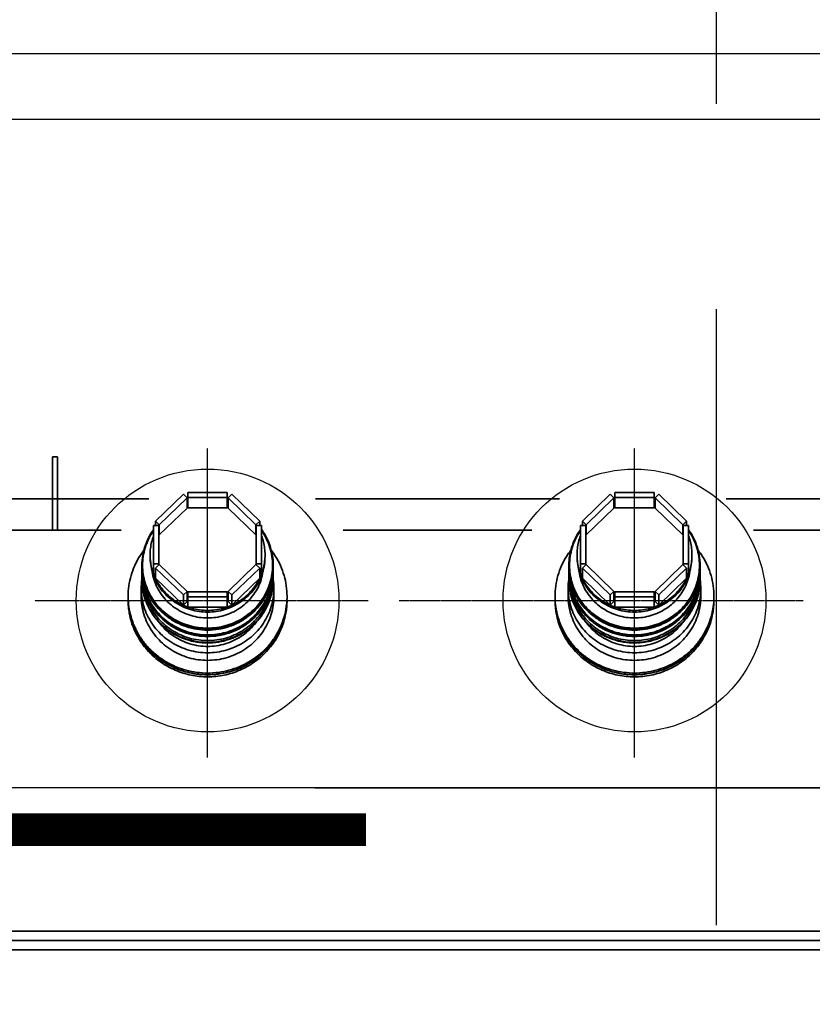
# Model space of a CAD drawing. Header units: inches. Extents: x -341304 to 31571016, y -692717 to 2132253.
# Tile 178 of 256: x 637587 to 640001, y -291177 to -288180. Entities that reach past the tile are written whole.
import ezdxf

# ---------------------------------------------------------------- set-up
doc = ezdxf.new("R2010")
doc.units = ezdxf.units.IN
doc.header["$MEASUREMENT"] = 0
for name, pattern in [('CENTER', [2, 1.25, -0.25, 0.25, -0.25]), ('CENTRE', [1.5, 0.75, -0.25, 0.25, -0.25]), ('DASHDOT', [1, 0.5, -0.25, 0, -0.25])]:
    doc.linetypes.add(name, pattern=pattern)

# ---------------------------------------------------------------- blocks, each defined once
blk = doc.blocks.new('tyyyy')
at = {"color": 230, "ltscale": 100}
for p, q in [((-1266339.7, 589432.2), (-1274902.3, 589432.2)), ((-1266139.7, 589232.2), (-1274702.3, 589232.2))]:
    blk.add_line(p, q, dxfattribs=at)
at = {"color": 230, "linetype": 'Continuous', "lineweight": 35}
for p, q in [((-1271403.5, 587982.4), (-1271403.5, 588205.2)), ((-1271387.5, 588205.2), (-1271403.5, 588205.2)), ((-1271387.5, 587982.4), (-1271387.5, 588205.2)), ((-1271004.8, 588091.3), (-1271089.7, 588009.4)), ((-1270993.5, 588080.4), (-1271004.8, 588091.3)), ((-1270991, 588050.3), (-1270991, 588096.8)), ((-1270871, 588096.8), (-1270991, 588096.8)), ((-1270871, 588050.3), (-1270871, 588096.8)), ((-1270857.2, 588091.3), (-1270868.5, 588080.4)), ((-1270772.3, 588009.4), (-1270857.2, 588091.3)), ((-1269704.8, 588091.3), (-1269789.7, 588009.4)), ((-1269693.5, 588080.4), (-1269704.8, 588091.3)), ((-1269691, 588050.3), (-1269691, 588096.8)), ((-1269571, 588096.8), (-1269691, 588096.8)), ((-1269571, 588050.3), (-1269571, 588096.8)), ((-1269557.2, 588091.3), (-1269568.5, 588080.4)), ((-1269472.3, 588009.4), (-1269557.2, 588091.3)), ((-1271109.7, 588077.2), (-1271881, 588077.2)), ((-1271078.4, 587998.4), (-1270993.5, 588080.4)), ((-1270993.5, 588049.3), (-1270993.5, 588080.4)), ((-1270991, 588081.4), (-1270871, 588081.4)), ((-1270868.5, 588049.3), (-1270868.5, 588080.4)), ((-1270868.5, 588080.4), (-1270783.6, 587998.4)), ((-1269859.7, 588077.2), (-1270602.3, 588077.2)), ((-1269778.4, 587998.4), (-1269693.5, 588080.4)), ((-1269693.5, 588049.3), (-1269693.5, 588080.4)), ((-1269691, 588081.4), (-1269571, 588081.4)), ((-1269568.5, 588049.3), (-1269568.5, 588080.4)), ((-1269568.5, 588080.4), (-1269483.6, 587998.4)), ((-1268609.7, 588077.2), (-1269352.3, 588077.2)), ((-1271078.4, 587967.4), (-1270993.5, 588049.3)), ((-1270991, 588050.3), (-1270871, 588050.3)), ((-1270868.5, 588049.3), (-1270783.6, 587967.4)), ((-1269778.4, 587967.4), (-1269693.5, 588049.3)), ((-1269691, 588050.3), (-1269571, 588050.3)), ((-1269568.5, 588049.3), (-1269483.6, 587967.4)), ((-1271095.4, 587849), (-1271095.4, 587996)), ((-1271079.4, 587996), (-1271095.4, 587996)), ((-1271089.7, 587996), (-1271089.7, 588009.4)), ((-1271089.7, 588009.4), (-1271078.4, 587998.4)), ((-1271079.4, 587876.7), (-1271079.4, 587996)), ((-1271078.4, 587967.4), (-1271078.4, 587998.4)), ((-1270783.6, 587998.4), (-1270772.3, 588009.4)), ((-1270783.6, 587967.4), (-1270783.6, 587998.4)), ((-1270782.6, 587876.7), (-1270782.6, 587996)), ((-1270766.6, 587996), (-1270782.6, 587996)), ((-1270772.3, 587996), (-1270772.3, 588009.4)), ((-1270766.6, 587849), (-1270766.6, 587996)), ((-1269795.4, 587849), (-1269795.4, 587996)), ((-1269779.4, 587996), (-1269795.4, 587996)), ((-1269789.7, 587996), (-1269789.7, 588009.4)), ((-1269789.7, 588009.4), (-1269778.4, 587998.4)), ((-1269779.4, 587876.7), (-1269779.4, 587996)), ((-1269778.4, 587967.4), (-1269778.4, 587998.4)), ((-1269483.6, 587998.4), (-1269472.3, 588009.4)), ((-1269483.6, 587967.4), (-1269483.6, 587998.4)), ((-1269482.6, 587876.7), (-1269482.6, 587996)), ((-1269466.6, 587996), (-1269482.6, 587996)), ((-1269472.3, 587996), (-1269472.3, 588009.4)), ((-1269466.6, 587849), (-1269466.6, 587996)), ((-1271193.7, 587982.4), (-1273386, 587982.4)), ((-1271079.4, 587968.4), (-1271078.4, 587967.4)), ((-1270783.6, 587967.4), (-1270782.6, 587968.4)), ((-1269943.7, 587982.4), (-1270518.3, 587982.4)), ((-1269779.4, 587968.4), (-1269778.4, 587967.4)), ((-1269483.6, 587967.4), (-1269482.6, 587968.4)), ((-1268693.7, 587982.4), (-1269268.3, 587982.4)), ((-1271131, 587874.1), (-1271131, 587871.5)), ((-1271095.4, 587880.1), (-1271079.4, 587880.1)), ((-1271078.4, 587877.7), (-1271089.7, 587866.8)), ((-1270993.5, 587795.7), (-1271078.4, 587877.7)), ((-1270783.6, 587877.7), (-1270868.5, 587795.7)), ((-1270772.3, 587866.8), (-1270783.6, 587877.7)), ((-1270782.6, 587880.1), (-1270766.6, 587880.1)), ((-1270731, 587874.1), (-1270731, 587871.5)), ((-1269831, 587874.1), (-1269831, 587871.5)), ((-1269795.4, 587880.1), (-1269779.4, 587880.1)), ((-1269778.4, 587877.7), (-1269789.7, 587866.8)), ((-1269693.5, 587795.7), (-1269778.4, 587877.7)), ((-1269483.6, 587877.7), (-1269568.5, 587795.7)), ((-1269472.3, 587866.8), (-1269483.6, 587877.7)), ((-1269482.6, 587880.1), (-1269466.6, 587880.1)), ((-1269431, 587874.1), (-1269431, 587871.5)), ((-1271131, 587853.9), (-1271131, 587851.9)), ((-1271095.4, 587849), (-1271089.7, 587849)), ((-1271089.7, 587835.7), (-1271089.7, 587866.8)), ((-1271089.7, 587866.8), (-1271004.8, 587784.8)), ((-1270857.2, 587784.8), (-1270772.3, 587866.8)), ((-1270772.3, 587835.7), (-1270772.3, 587866.8)), ((-1270772.3, 587849), (-1270766.6, 587849)), ((-1270731, 587853.9), (-1270731, 587851.9)), ((-1269831, 587853.9), (-1269831, 587851.9)), ((-1269795.4, 587849), (-1269789.7, 587849)), ((-1269789.7, 587835.7), (-1269789.7, 587866.8)), ((-1269789.7, 587866.8), (-1269704.8, 587784.8)), ((-1269557.2, 587784.8), (-1269472.3, 587866.8)), ((-1269472.3, 587835.7), (-1269472.3, 587866.8)), ((-1269472.3, 587849), (-1269466.6, 587849)), ((-1269431, 587853.9), (-1269431, 587851.9)), ((-1271131, 587833.6), (-1271131, 587832.2)), ((-1271089.7, 587835.7), (-1271004.8, 587753.7)), ((-1270857.2, 587753.7), (-1270772.3, 587835.7)), ((-1270731, 587833.6), (-1270731, 587832.2)), ((-1269831, 587833.6), (-1269831, 587832.2)), ((-1269789.7, 587835.7), (-1269704.8, 587753.7)), ((-1269557.2, 587753.7), (-1269472.3, 587835.7)), ((-1269431, 587833.6), (-1269431, 587832.2)), ((-1271133, 587804.2), (-1271133, 587781)), ((-1271004.8, 587784.8), (-1270993.5, 587795.7)), ((-1271004.8, 587753.7), (-1271004.8, 587784.8)), ((-1270993.5, 587764.7), (-1270993.5, 587795.7)), ((-1270991, 587748.2), (-1270991, 587794.7)), ((-1270871, 587794.7), (-1270991, 587794.7)), ((-1270871, 587748.2), (-1270871, 587794.7)), ((-1270868.5, 587764.7), (-1270868.5, 587795.7)), ((-1270868.5, 587795.7), (-1270857.2, 587784.8)), ((-1270857.2, 587753.7), (-1270857.2, 587784.8)), ((-1270729, 587804.2), (-1270729, 587781)), ((-1269833, 587804.2), (-1269833, 587781)), ((-1269704.8, 587784.8), (-1269693.5, 587795.7)), ((-1269704.8, 587753.7), (-1269704.8, 587784.8)), ((-1269693.5, 587764.7), (-1269693.5, 587795.7)), ((-1269691, 587748.2), (-1269691, 587794.7)), ((-1269571, 587794.7), (-1269691, 587794.7)), ((-1269571, 587748.2), (-1269571, 587794.7)), ((-1269568.5, 587764.7), (-1269568.5, 587795.7)), ((-1269568.5, 587795.7), (-1269557.2, 587784.8)), ((-1269557.2, 587753.7), (-1269557.2, 587784.8)), ((-1269429, 587804.2), (-1269429, 587781)), ((-1271004.8, 587753.7), (-1270993.5, 587764.7)), ((-1270991, 587779.3), (-1270871, 587779.3)), ((-1270868.5, 587764.7), (-1270857.2, 587753.7)), ((-1269704.8, 587753.7), (-1269693.5, 587764.7)), ((-1269691, 587779.3), (-1269571, 587779.3)), ((-1269568.5, 587764.7), (-1269557.2, 587753.7)), ((-1270991, 587748.2), (-1270871, 587748.2)), ((-1269691, 587748.2), (-1269571, 587748.2)), ((-1270575.8, 587197.9), (-1273386, 587200.9)), ((-1270604.6, 587197.9), (-1268953, 587197.9)), ((-1266070.3, 586761.2), (-1272443.7, 586761.2)), ((-1265985.7, 586705.2), (-1272443.7, 586705.2))]:
    blk.add_line(p, q, dxfattribs=at)
at = {"color": 230, "linetype": 'CENTER', "lineweight": 30, "ltscale": 0.8}
for p, q in [((-1270931, 587290.5), (-1270931, 588231.4)), ((-1269631, 587290.5), (-1269631, 588231.4)), ((-1271457.5, 587768), (-1270442, 587768)), ((-1270347.6, 587768), (-1269117, 587768))]:
    blk.add_line(p, q, dxfattribs=at)
at = {"color": 230, "linetype": 'CENTER', "lineweight": 35}
blk.add_line((-1265618.8, 586733.2), (-1272443.7, 586733.2), dxfattribs=at)
at = {"color": 230}
for centre in [(-1270931, 587768), (-1269631, 587768)]:
    blk.add_circle(centre, 400, dxfattribs=at)
at = {"color": 230, "linetype": 'Continuous', "lineweight": 35}
for points, start_tangent, end_tangent in [([(-1270993.5, 588064.9), (-1270991, 588065.8)], (0.938034, 0.346544), (0.943108, 0.332486)), ([(-1270871, 588065.8), (-1270868.5, 588064.9)], (0.943108, -0.332486), (0.938034, -0.346544)), ([(-1269693.5, 588064.9), (-1269691, 588065.8)], (0.938034, 0.346544), (0.943108, 0.332486)), ([(-1269571, 588065.8), (-1269568.5, 588064.9)], (0.943108, -0.332486), (0.938034, -0.346544)), ([(-1271131, 587875.1), (-1271128.3, 587905.9), (-1271120.2, 587936.8), (-1271106.9, 587966.1), (-1271095.9, 587983.5)], (0.005581, 0.999984), (0.578931, 0.815377)), ([(-1271128.8, 587874.9), (-1271126.8, 587902.1), (-1271120.8, 587928.7), (-1271110.9, 587954.3), (-1271097.4, 587978.2), (-1271095.6, 587980.9)], (0, 1), (0.567969, 0.82305)), ([(-1271106, 587907), (-1271104.8, 587926.7), (-1271101.3, 587946.1), (-1271095.4, 587965)], (0, 1), (0.353463, 0.935448)), ([(-1270766.6, 587965), (-1270760.7, 587946.1), (-1270757.2, 587926.7), (-1270756, 587907)], (0.353463, -0.935448), (0, -1)), ([(-1270766.4, 587980.9), (-1270764.6, 587978.2), (-1270751.1, 587954.3), (-1270741.2, 587928.7), (-1270735.2, 587902.1), (-1270733.2, 587874.9)], (0.567969, -0.82305), (0, -1)), ([(-1270766.1, 587983.5), (-1270755.1, 587966), (-1270741.8, 587936.8), (-1270733.7, 587905.9), (-1270731, 587875.1)], (0.578934, -0.815374), (0.005581, -0.999984)), ([(-1269831, 587875.1), (-1269828.3, 587905.9), (-1269820.2, 587936.8), (-1269806.9, 587966.1), (-1269795.9, 587983.5)], (0.005581, 0.999984), (0.578931, 0.815377)), ([(-1269828.8, 587874.9), (-1269826.8, 587902.1), (-1269820.8, 587928.7), (-1269810.9, 587954.3), (-1269797.4, 587978.2), (-1269795.6, 587980.9)], (0, 1), (0.567969, 0.82305)), ([(-1269806, 587907), (-1269804.8, 587926.7), (-1269801.3, 587946.1), (-1269795.4, 587965)], (0, 1), (0.353463, 0.935448)), ([(-1269466.6, 587965), (-1269460.7, 587946.1), (-1269457.2, 587926.7), (-1269456, 587907)], (0.353463, -0.935448), (0, -1)), ([(-1269466.4, 587980.9), (-1269464.6, 587978.2), (-1269451.1, 587954.3), (-1269441.2, 587928.7), (-1269435.2, 587902.1), (-1269433.2, 587874.9)], (0.567969, -0.82305), (0, -1)), ([(-1269466.1, 587983.5), (-1269455.1, 587966), (-1269441.8, 587936.8), (-1269433.7, 587905.9), (-1269431, 587875.1)], (0.578934, -0.815374), (0.005581, -0.999984)), ([(-1271173, 587781), (-1271170.7, 587812.8), (-1271164, 587844), (-1271153, 587874.1), (-1271137.8, 587902.4), (-1271124.8, 587921)], (0, 1), (0.612418, 0.790534)), ([(-1271106, 587907), (-1271105.9, 587901.8)], (0, -1), (0.031667, -0.999498)), ([(-1270756.1, 587901.8), (-1270756, 587907)], (0.031667, 0.999498), (0, 1)), ([(-1270737.2, 587921), (-1270724.2, 587902.4), (-1270709, 587874.1), (-1270698, 587844), (-1270691.3, 587812.8), (-1270689, 587781)], (0.612416, -0.790535), (0, -1)), ([(-1269873, 587781), (-1269870.7, 587812.8), (-1269864, 587844), (-1269853, 587874.1), (-1269837.8, 587902.4), (-1269824.8, 587921)], (0, 1), (0.612418, 0.790534)), ([(-1269806, 587907), (-1269805.9, 587901.8)], (0, -1), (0.031667, -0.999498)), ([(-1269456.1, 587901.8), (-1269456, 587907)], (0.031667, 0.999498), (0, 1)), ([(-1269437.2, 587921), (-1269424.2, 587902.4), (-1269409, 587874.1), (-1269398, 587844), (-1269391.3, 587812.8), (-1269389, 587781)], (0.612416, -0.790535), (0, -1)), ([(-1271131, 587874.1), (-1271131, 587875.1)], (0, 1), (0.005581, 0.999984)), ([(-1271131, 587874.1), (-1271131, 587871.5)], (0, -1), (0.013566, -0.999908)), ([(-1271128.8, 587874.9), (-1271126.8, 587847.7), (-1271120.8, 587821.1), (-1271110.9, 587795.6), (-1271097.4, 587771.6), (-1271080.5, 587749.8), (-1271060.5, 587730.6), (-1271037.9, 587714.2), (-1271013.2, 587701.2), (-1270986.7, 587691.6), (-1270959.1, 587685.8), (-1270931, 587683.9), (-1270902.9, 587685.8), (-1270875.3, 587691.6), (-1270848.8, 587701.2), (-1270824.1, 587714.2), (-1270801.5, 587730.6), (-1270781.5, 587749.8), (-1270764.6, 587771.6), (-1270751.1, 587795.6), (-1270741.2, 587821.1), (-1270735.2, 587847.7), (-1270733.2, 587874.9)], (0, -1), (0, 1)), ([(-1271106, 587901.8), (-1271104, 587876.6), (-1271098.2, 587852)], (0, -1), (0.304225, -0.9526)), ([(-1271105.9, 587901.8), (-1271104.8, 587887.3), (-1271101.3, 587867.9), (-1271095.4, 587849)], (0.031667, -0.999498), (0.353463, -0.935448)), ([(-1270766.6, 587849), (-1270760.7, 587867.9), (-1270757.2, 587887.3), (-1270756.1, 587901.8)], (0.353463, 0.935448), (0.031667, 0.999498)), ([(-1270763.8, 587852), (-1270758, 587876.6), (-1270756, 587901.8)], (0.304225, 0.9526), (0, 1)), ([(-1270731, 587875.1), (-1270731, 587874.1)], (0.005581, -0.999984), (0, -1)), ([(-1270731, 587871.5), (-1270731, 587874.1)], (0.013566, 0.999908), (0, 1)), ([(-1269831, 587874.1), (-1269831, 587875.1)], (0, 1), (0.005581, 0.999984)), ([(-1269831, 587874.1), (-1269831, 587871.5)], (0, -1), (0.013566, -0.999908)), ([(-1269828.8, 587874.9), (-1269826.8, 587847.7), (-1269820.8, 587821.1), (-1269810.9, 587795.6), (-1269797.4, 587771.6), (-1269780.5, 587749.8), (-1269760.5, 587730.6), (-1269737.9, 587714.2), (-1269713.2, 587701.2), (-1269686.7, 587691.6), (-1269659.1, 587685.8), (-1269631, 587683.9), (-1269602.9, 587685.8), (-1269575.3, 587691.6), (-1269548.8, 587701.2), (-1269524.1, 587714.2), (-1269501.5, 587730.6), (-1269481.5, 587749.8), (-1269464.6, 587771.6), (-1269451.1, 587795.6), (-1269441.2, 587821.1), (-1269435.2, 587847.7), (-1269433.2, 587874.9)], (0, -1), (0, 1)), ([(-1269806, 587901.8), (-1269804, 587876.6), (-1269798.2, 587852)], (0, -1), (0.304225, -0.9526)), ([(-1269805.9, 587901.8), (-1269804.8, 587887.3), (-1269801.3, 587867.9), (-1269795.4, 587849)], (0.031667, -0.999498), (0.353463, -0.935448)), ([(-1269466.6, 587849), (-1269460.7, 587867.9), (-1269457.2, 587887.3), (-1269456.1, 587901.8)], (0.353463, 0.935448), (0.031667, 0.999498)), ([(-1269463.8, 587852), (-1269458, 587876.6), (-1269456, 587901.8)], (0.304225, 0.9526), (0, 1)), ([(-1269431, 587875.1), (-1269431, 587874.1)], (0.005581, -0.999984), (0, -1)), ([(-1269431, 587871.5), (-1269431, 587874.1)], (0.013566, 0.999908), (0, 1)), ([(-1270731, 587871.5), (-1270733.7, 587839.7), (-1270741.8, 587808.8), (-1270755.1, 587779.5), (-1270773.1, 587752.8), (-1270795.5, 587729.2), (-1270821.6, 587709.6), (-1270850.7, 587694.4), (-1270881.9, 587684), (-1270914.5, 587678.7), (-1270947.6, 587678.7), (-1270980.2, 587684), (-1271011.4, 587694.4), (-1271040.5, 587709.6), (-1271066.5, 587729.3), (-1271088.9, 587752.8), (-1271106.9, 587779.5), (-1271120.2, 587808.8), (-1271128.3, 587839.7), (-1271131, 587871.5)], (0, -1), (0, 1)), ([(-1271131, 587871.5), (-1271129, 587844), (-1271122.9, 587817.1), (-1271112.9, 587791.3), (-1271099.3, 587767.1), (-1271082.2, 587745), (-1271062, 587725.5), (-1271039.1, 587709), (-1271014.1, 587695.8), (-1270987.3, 587686.2), (-1270959.5, 587680.3), (-1270931, 587678.4), (-1270902.5, 587680.3), (-1270874.7, 587686.2), (-1270847.9, 587695.8), (-1270822.9, 587709), (-1270800, 587725.5), (-1270779.9, 587745), (-1270762.8, 587767.1), (-1270749.1, 587791.3), (-1270739.1, 587817.1), (-1270733, 587844), (-1270731, 587871.5)], (0, -1), (0, 1)), ([(-1271131, 587871.5), (-1271130, 587855.2)], (0.013566, -0.999908), (0.100873, -0.994899)), ([(-1271131, 587854.8), (-1271130.8, 587862.7)], (0.004868, 0.999988), (0.047504, 0.998871)), ([(-1271131, 587853.9), (-1271131, 587854.8)], (0, 1), (0.004868, 0.999988)), ([(-1271131, 587853.9), (-1271131, 587851.9)], (0, -1), (0.010668, -0.999943)), ([(-1270731, 587851.9), (-1270733.7, 587820), (-1270741.8, 587789.1), (-1270755.1, 587759.8), (-1270773.1, 587733.1), (-1270795.5, 587709.6), (-1270821.6, 587689.9), (-1270850.7, 587674.7), (-1270881.9, 587664.3), (-1270914.5, 587659.1), (-1270947.6, 587659.1), (-1270980.2, 587664.3), (-1271011.4, 587674.7), (-1271040.5, 587690), (-1271066.5, 587709.6), (-1271088.9, 587733.1), (-1271106.9, 587759.9), (-1271120.2, 587789.1), (-1271128.3, 587820.1), (-1271131, 587851.9)], (0, -1), (0, 1)), ([(-1271131, 587851.9), (-1271130.4, 587839)], (0.010668, -0.999943), (0.079394, -0.996843)), ([(-1271131, 587851.9), (-1271129, 587824.4), (-1271122.9, 587797.4), (-1271112.9, 587771.6), (-1271099.3, 587747.4), (-1271082.2, 587725.4), (-1271062, 587705.9), (-1271039.1, 587689.3), (-1271014.1, 587676.1), (-1270987.3, 587666.5), (-1270959.5, 587660.6), (-1270931, 587658.7), (-1270902.5, 587660.6), (-1270874.7, 587666.5), (-1270847.9, 587676.1), (-1270822.9, 587689.3), (-1270800, 587705.9), (-1270779.9, 587725.4), (-1270762.8, 587747.4), (-1270749.1, 587771.6), (-1270739.1, 587797.4), (-1270733, 587824.4), (-1270731, 587851.9)], (0, -1), (0, 1)), ([(-1271131, 587833.6), (-1271130.8, 587842.8)], (0, 1), (0.049097, 0.998794)), ([(-1271130, 587855.2), (-1271129, 587846.6), (-1271128.9, 587845.9)], (0.100873, -0.994899), (0.151091, -0.98852)), ([(-1271128.9, 587845.9), (-1271122.9, 587819.6), (-1271112.9, 587793.8), (-1271099.3, 587769.6), (-1271082.2, 587747.6), (-1271062, 587728.1), (-1271039.1, 587711.6), (-1271014.1, 587698.3), (-1270987.3, 587688.7), (-1270959.5, 587682.9), (-1270931, 587680.9), (-1270902.5, 587682.9), (-1270874.7, 587688.7), (-1270847.9, 587698.3), (-1270822.9, 587711.6), (-1270800, 587728.1), (-1270779.9, 587747.6), (-1270762.8, 587769.6), (-1270749.1, 587793.8), (-1270739.1, 587819.6), (-1270733.1, 587845.9)], (0.151091, -0.98852), (0.151097, 0.988519)), ([(-1271100.1, 587858.9), (-1271099.6, 587855), (-1271093.9, 587831), (-1271084.6, 587808.1), (-1271071.9, 587786.8), (-1271056, 587767.6), (-1271037.3, 587750.8), (-1271016.2, 587737), (-1270993.3, 587726.3), (-1270968.9, 587719), (-1270943.7, 587715.4), (-1270918.3, 587715.4), (-1270893.1, 587719), (-1270868.7, 587726.3), (-1270845.8, 587737), (-1270824.7, 587750.8), (-1270806, 587767.6), (-1270790.2, 587786.8), (-1270777.4, 587808.1), (-1270768.1, 587831), (-1270762.4, 587855), (-1270761.9, 587858.9)], (0.129491, -0.991581), (0.129491, 0.991581)), ([(-1271098.2, 587852), (-1271097, 587848.4)], (0.304225, -0.9526), (0.326104, -0.945334)), ([(-1271097, 587848.4), (-1271091.7, 587834.9)], (0.326104, -0.945334), (0.407764, -0.913088)), ([(-1271095.4, 587849), (-1271092.7, 587842.3), (-1271089.7, 587835.7)], (0.353463, -0.935448), (0.433928, -0.900948)), ([(-1270772.3, 587835.7), (-1270769.3, 587842.3), (-1270766.6, 587849)], (0.433928, 0.900948), (0.353463, 0.935448)), ([(-1270770.3, 587834.9), (-1270765, 587848.4)], (0.407764, 0.913088), (0.326104, 0.945334)), ([(-1270765, 587848.4), (-1270763.8, 587852)], (0.326104, 0.945334), (0.304225, 0.9526)), ([(-1270733.1, 587845.9), (-1270733, 587846.6), (-1270732, 587855.2)], (0.151097, 0.988519), (0.100827, 0.994904)), ([(-1270732, 587855.2), (-1270731, 587871.5)], (0.100827, 0.994904), (0.013566, 0.999908)), ([(-1270731.6, 587839), (-1270731, 587851.9)], (0.079358, 0.996846), (0.010668, 0.999943)), ([(-1270731.2, 587862.7), (-1270731, 587854.8)], (0.047507, -0.998871), (0.004868, -0.999988)), ([(-1270731.2, 587842.8), (-1270731, 587833.6)], (0.049101, -0.998794), (0, -1)), ([(-1270731, 587854.8), (-1270731, 587853.9)], (0.004868, -0.999988), (0, -1)), ([(-1270731, 587851.9), (-1270731, 587853.9)], (0.010668, 0.999943), (0, 1)), ([(-1269431, 587871.5), (-1269433.7, 587839.7), (-1269441.8, 587808.8), (-1269455.1, 587779.5), (-1269473.1, 587752.8), (-1269495.5, 587729.2), (-1269521.6, 587709.6), (-1269550.7, 587694.4), (-1269581.9, 587684), (-1269614.5, 587678.7), (-1269647.6, 587678.7), (-1269680.2, 587684), (-1269711.4, 587694.4), (-1269740.5, 587709.6), (-1269766.5, 587729.3), (-1269788.9, 587752.8), (-1269806.9, 587779.5), (-1269820.2, 587808.8), (-1269828.3, 587839.7), (-1269831, 587871.5)], (0, -1), (0, 1)), ([(-1269831, 587871.5), (-1269829, 587844), (-1269822.9, 587817.1), (-1269812.9, 587791.3), (-1269799.3, 587767.1), (-1269782.2, 587745), (-1269762, 587725.5), (-1269739.1, 587709), (-1269714.1, 587695.8), (-1269687.3, 587686.2), (-1269659.5, 587680.3), (-1269631, 587678.4), (-1269602.5, 587680.3), (-1269574.7, 587686.2), (-1269547.9, 587695.8), (-1269522.9, 587709), (-1269500, 587725.5), (-1269479.9, 587745), (-1269462.8, 587767.1), (-1269449.1, 587791.3), (-1269439.1, 587817.1), (-1269433, 587844), (-1269431, 587871.5)], (0, -1), (0, 1)), ([(-1269831, 587871.5), (-1269830, 587855.2)], (0.013566, -0.999908), (0.100873, -0.994899)), ([(-1269831, 587854.8), (-1269830.8, 587862.7)], (0.004868, 0.999988), (0.047504, 0.998871)), ([(-1269831, 587853.9), (-1269831, 587854.8)], (0, 1), (0.004868, 0.999988)), ([(-1269831, 587853.9), (-1269831, 587851.9)], (0, -1), (0.010668, -0.999943)), ([(-1269431, 587851.9), (-1269433.7, 587820), (-1269441.8, 587789.1), (-1269455.1, 587759.8), (-1269473.1, 587733.1), (-1269495.5, 587709.6), (-1269521.6, 587689.9), (-1269550.7, 587674.7), (-1269581.9, 587664.3), (-1269614.5, 587659.1), (-1269647.6, 587659.1), (-1269680.2, 587664.3), (-1269711.4, 587674.7), (-1269740.5, 587690), (-1269766.5, 587709.6), (-1269788.9, 587733.1), (-1269806.9, 587759.9), (-1269820.2, 587789.1), (-1269828.3, 587820.1), (-1269831, 587851.9)], (0, -1), (0, 1)), ([(-1269831, 587851.9), (-1269830.4, 587839)], (0.010668, -0.999943), (0.079394, -0.996843)), ([(-1269831, 587851.9), (-1269829, 587824.4), (-1269822.9, 587797.4), (-1269812.9, 587771.6), (-1269799.3, 587747.4), (-1269782.2, 587725.4), (-1269762, 587705.9), (-1269739.1, 587689.3), (-1269714.1, 587676.1), (-1269687.3, 587666.5), (-1269659.5, 587660.6), (-1269631, 587658.7), (-1269602.5, 587660.6), (-1269574.7, 587666.5), (-1269547.9, 587676.1), (-1269522.9, 587689.3), (-1269500, 587705.9), (-1269479.9, 587725.4), (-1269462.8, 587747.4), (-1269449.1, 587771.6), (-1269439.1, 587797.4), (-1269433, 587824.4), (-1269431, 587851.9)], (0, -1), (0, 1)), ([(-1269831, 587833.6), (-1269830.8, 587842.8)], (0, 1), (0.049097, 0.998794)), ([(-1269830, 587855.2), (-1269829, 587846.6), (-1269828.9, 587845.9)], (0.100873, -0.994899), (0.151091, -0.98852)), ([(-1269828.9, 587845.9), (-1269822.9, 587819.6), (-1269812.9, 587793.8), (-1269799.3, 587769.6), (-1269782.2, 587747.6), (-1269762, 587728.1), (-1269739.1, 587711.6), (-1269714.1, 587698.3), (-1269687.3, 587688.7), (-1269659.5, 587682.9), (-1269631, 587680.9), (-1269602.5, 587682.9), (-1269574.7, 587688.7), (-1269547.9, 587698.3), (-1269522.9, 587711.6), (-1269500, 587728.1), (-1269479.9, 587747.6), (-1269462.8, 587769.6), (-1269449.1, 587793.8), (-1269439.1, 587819.6), (-1269433.1, 587845.9)], (0.151091, -0.98852), (0.151097, 0.988519)), ([(-1269800.1, 587858.9), (-1269799.6, 587855), (-1269793.9, 587831), (-1269784.6, 587808.1), (-1269771.9, 587786.8), (-1269756, 587767.6), (-1269737.3, 587750.8), (-1269716.2, 587737), (-1269693.3, 587726.3), (-1269668.9, 587719), (-1269643.7, 587715.4), (-1269618.3, 587715.4), (-1269593.1, 587719), (-1269568.7, 587726.3), (-1269545.8, 587737), (-1269524.7, 587750.8), (-1269506, 587767.6), (-1269490.2, 587786.8), (-1269477.4, 587808.1), (-1269468.1, 587831), (-1269462.4, 587855), (-1269461.9, 587858.9)], (0.129491, -0.991581), (0.129491, 0.991581)), ([(-1269798.2, 587852), (-1269797, 587848.4)], (0.304225, -0.9526), (0.326104, -0.945334)), ([(-1269797, 587848.4), (-1269791.7, 587834.9)], (0.326104, -0.945334), (0.407764, -0.913088)), ([(-1269795.4, 587849), (-1269792.7, 587842.3), (-1269789.7, 587835.7)], (0.353463, -0.935448), (0.433928, -0.900948)), ([(-1269472.3, 587835.7), (-1269469.3, 587842.3), (-1269466.6, 587849)], (0.433928, 0.900948), (0.353463, 0.935448)), ([(-1269470.3, 587834.9), (-1269465, 587848.4)], (0.407764, 0.913088), (0.326104, 0.945334)), ([(-1269465, 587848.4), (-1269463.8, 587852)], (0.326104, 0.945334), (0.304225, 0.9526)), ([(-1269433.1, 587845.9), (-1269433, 587846.6), (-1269432, 587855.2)], (0.151097, 0.988519), (0.100827, 0.994904)), ([(-1269432, 587855.2), (-1269431, 587871.5)], (0.100827, 0.994904), (0.013566, 0.999908)), ([(-1269431.6, 587839), (-1269431, 587851.9)], (0.079358, 0.996846), (0.010668, 0.999943)), ([(-1269431.2, 587862.7), (-1269431, 587854.8)], (0.047507, -0.998871), (0.004868, -0.999988)), ([(-1269431.2, 587842.8), (-1269431, 587833.6)], (0.049101, -0.998794), (0, -1)), ([(-1269431, 587854.8), (-1269431, 587853.9)], (0.004868, -0.999988), (0, -1)), ([(-1269431, 587851.9), (-1269431, 587853.9)], (0.010668, 0.999943), (0, 1)), ([(-1271133, 587804.2), (-1271131, 587831.8)], (0, 1), (0.145867, 0.989304)), ([(-1271131, 587833.6), (-1271131, 587832.2)], (0, -1), (0.007416, -0.999972)), ([(-1270731, 587832.2), (-1270733.7, 587800.4), (-1270741.8, 587769.4), (-1270755.1, 587740.2), (-1270773.1, 587713.4), (-1270795.5, 587689.9), (-1270821.6, 587670.3), (-1270850.7, 587655), (-1270881.9, 587644.7), (-1270914.5, 587639.4), (-1270947.6, 587639.4), (-1270980.2, 587644.7), (-1271011.4, 587655.1), (-1271040.5, 587670.3), (-1271066.5, 587689.9), (-1271088.9, 587713.4), (-1271106.9, 587740.2), (-1271120.2, 587769.4), (-1271128.3, 587800.4), (-1271131, 587832.2)], (0, -1), (0, 1)), ([(-1271131, 587832.2), (-1271130.7, 587823.3)], (0.007416, -0.999972), (0.055235, -0.998473)), ([(-1271131, 587832.2), (-1271129, 587804.7), (-1271122.9, 587777.8), (-1271112.9, 587751.9), (-1271099.3, 587727.8), (-1271082.2, 587705.7), (-1271062, 587686.2), (-1271039.1, 587669.7), (-1271014.1, 587656.5), (-1270987.3, 587646.8), (-1270959.5, 587641), (-1270931, 587639), (-1270902.5, 587641), (-1270874.7, 587646.8), (-1270847.9, 587656.5), (-1270822.9, 587669.7), (-1270800, 587686.2), (-1270779.9, 587705.7), (-1270762.8, 587727.8), (-1270749.1, 587751.9), (-1270739.1, 587777.8), (-1270733, 587804.7), (-1270731, 587832.2)], (0, -1), (0, 1)), ([(-1271130.7, 587823.3), (-1271129, 587806.1), (-1271128.7, 587804.6)], (0.055235, -0.998473), (0.154908, -0.987929)), ([(-1271130.4, 587839), (-1271129, 587826.4), (-1271128.8, 587825.3)], (0.079394, -0.996843), (0.15289, -0.988243)), ([(-1271128.8, 587825.3), (-1271123, 587799.8)], (0.15289, -0.988243), (0.288798, -0.95739)), ([(-1271128.3, 587837.9), (-1271127, 587827.4), (-1271121, 587800.7), (-1271111.2, 587775.1), (-1271097.6, 587751.2), (-1271080.7, 587729.3), (-1271060.7, 587710), (-1271038.1, 587693.7), (-1271013.3, 587680.6), (-1270986.8, 587671), (-1270959.2, 587665.2), (-1270931, 587663.3), (-1270902.8, 587665.2), (-1270875.2, 587671), (-1270848.7, 587680.6), (-1270823.9, 587693.7), (-1270801.3, 587710), (-1270781.3, 587729.3), (-1270764.4, 587751.2), (-1270750.8, 587775.1), (-1270741, 587800.7), (-1270735, 587827.4), (-1270733.7, 587837.9)], (0.090144, -0.995929), (0.090148, 0.995928)), ([(-1271091.7, 587834.9), (-1271088.7, 587828.5), (-1271075.6, 587806.6), (-1271059.3, 587786.8), (-1271040.1, 587769.7), (-1271018.5, 587755.4), (-1270994.9, 587744.5), (-1270969.9, 587737), (-1270944.1, 587733.3), (-1270917.9, 587733.3), (-1270892.1, 587737), (-1270867.1, 587744.5), (-1270843.5, 587755.4), (-1270821.9, 587769.7), (-1270802.7, 587786.8), (-1270786.4, 587806.6), (-1270773.3, 587828.5), (-1270770.3, 587834.9)], (0.407764, -0.913088), (0.407764, 0.913088)), ([(-1271089.7, 587835.7), (-1271077.8, 587815), (-1271063.1, 587796.1), (-1271045.8, 587779.4), (-1271026.2, 587765.2), (-1271004.8, 587753.7)], (0.433928, -0.900948), (0.912136, -0.409888)), ([(-1270857.2, 587753.7), (-1270835.8, 587765.2), (-1270816.2, 587779.4), (-1270798.9, 587796.1), (-1270784.2, 587815), (-1270772.3, 587835.7)], (0.912136, 0.409888), (0.433928, 0.900948)), ([(-1270739, 587799.8), (-1270733.2, 587825.3)], (0.288726, 0.957412), (0.152896, 0.988242)), ([(-1270733.3, 587804.6), (-1270733, 587806.1), (-1270731.3, 587823.3)], (0.154914, 0.987928), (0.05521, 0.998475)), ([(-1270733.2, 587825.3), (-1270733, 587826.4), (-1270731.6, 587839)], (0.152896, 0.988242), (0.079358, 0.996846)), ([(-1270731.3, 587823.3), (-1270731, 587832.2)], (0.05521, 0.998475), (0.007416, 0.999972)), ([(-1270731, 587832.2), (-1270731, 587833.6)], (0.007416, 0.999972), (0, 1)), ([(-1270731, 587831.8), (-1270729, 587804.2)], (0.145867, -0.989304), (0, -1)), ([(-1269833, 587804.2), (-1269831, 587831.8)], (0, 1), (0.145867, 0.989304)), ([(-1269831, 587833.6), (-1269831, 587832.2)], (0, -1), (0.007416, -0.999972)), ([(-1269431, 587832.2), (-1269433.7, 587800.4), (-1269441.8, 587769.4), (-1269455.1, 587740.2), (-1269473.1, 587713.4), (-1269495.5, 587689.9), (-1269521.6, 587670.3), (-1269550.7, 587655), (-1269581.9, 587644.7), (-1269614.5, 587639.4), (-1269647.6, 587639.4), (-1269680.2, 587644.7), (-1269711.4, 587655.1), (-1269740.5, 587670.3), (-1269766.5, 587689.9), (-1269788.9, 587713.4), (-1269806.9, 587740.2), (-1269820.2, 587769.4), (-1269828.3, 587800.4), (-1269831, 587832.2)], (0, -1), (0, 1)), ([(-1269831, 587832.2), (-1269830.7, 587823.3)], (0.007416, -0.999972), (0.055235, -0.998473)), ([(-1269831, 587832.2), (-1269829, 587804.7), (-1269822.9, 587777.8), (-1269812.9, 587751.9), (-1269799.3, 587727.8), (-1269782.2, 587705.7), (-1269762, 587686.2), (-1269739.1, 587669.7), (-1269714.1, 587656.5), (-1269687.3, 587646.8), (-1269659.5, 587641), (-1269631, 587639), (-1269602.5, 587641), (-1269574.7, 587646.8), (-1269547.9, 587656.5), (-1269522.9, 587669.7), (-1269500, 587686.2), (-1269479.9, 587705.7), (-1269462.8, 587727.8), (-1269449.1, 587751.9), (-1269439.1, 587777.8), (-1269433, 587804.7), (-1269431, 587832.2)], (0, -1), (0, 1)), ([(-1269830.7, 587823.3), (-1269829, 587806.1), (-1269828.7, 587804.6)], (0.055235, -0.998473), (0.154908, -0.987929)), ([(-1269830.4, 587839), (-1269829, 587826.4), (-1269828.8, 587825.3)], (0.079394, -0.996843), (0.15289, -0.988243)), ([(-1269828.8, 587825.3), (-1269823, 587799.8)], (0.15289, -0.988243), (0.288798, -0.95739)), ([(-1269828.3, 587837.9), (-1269827, 587827.4), (-1269821, 587800.7), (-1269811.2, 587775.1), (-1269797.6, 587751.2), (-1269780.7, 587729.3), (-1269760.7, 587710), (-1269738.1, 587693.7), (-1269713.3, 587680.6), (-1269686.8, 587671), (-1269659.2, 587665.2), (-1269631, 587663.3), (-1269602.8, 587665.2), (-1269575.2, 587671), (-1269548.7, 587680.6), (-1269523.9, 587693.7), (-1269501.3, 587710), (-1269481.3, 587729.3), (-1269464.4, 587751.2), (-1269450.8, 587775.1), (-1269441, 587800.7), (-1269435, 587827.4), (-1269433.7, 587837.9)], (0.090144, -0.995929), (0.090148, 0.995928)), ([(-1269791.7, 587834.9), (-1269788.7, 587828.5), (-1269775.6, 587806.6), (-1269759.3, 587786.8), (-1269740.1, 587769.7), (-1269718.5, 587755.4), (-1269694.9, 587744.5), (-1269669.9, 587737), (-1269644.1, 587733.3), (-1269617.9, 587733.3), (-1269592.1, 587737), (-1269567.1, 587744.5), (-1269543.5, 587755.4), (-1269521.9, 587769.7), (-1269502.7, 587786.8), (-1269486.4, 587806.6), (-1269473.3, 587828.5), (-1269470.3, 587834.9)], (0.407764, -0.913088), (0.407764, 0.913088)), ([(-1269789.7, 587835.7), (-1269777.8, 587815), (-1269763.1, 587796.1), (-1269745.8, 587779.4), (-1269726.2, 587765.2), (-1269704.8, 587753.7)], (0.433928, -0.900948), (0.912136, -0.409888)), ([(-1269557.2, 587753.7), (-1269535.8, 587765.2), (-1269516.2, 587779.4), (-1269498.9, 587796.1), (-1269484.2, 587815), (-1269472.3, 587835.7)], (0.912136, 0.409888), (0.433928, 0.900948)), ([(-1269439, 587799.8), (-1269433.2, 587825.3)], (0.288726, 0.957412), (0.152896, 0.988242)), ([(-1269433.3, 587804.6), (-1269433, 587806.1), (-1269431.3, 587823.3)], (0.154914, 0.987928), (0.05521, 0.998475)), ([(-1269433.2, 587825.3), (-1269433, 587826.4), (-1269431.6, 587839)], (0.152896, 0.988242), (0.079358, 0.996846)), ([(-1269431.3, 587823.3), (-1269431, 587832.2)], (0.05521, 0.998475), (0.007416, 0.999972)), ([(-1269431, 587832.2), (-1269431, 587833.6)], (0.007416, 0.999972), (0, 1)), ([(-1269431, 587831.8), (-1269429, 587804.2)], (0.145867, -0.989304), (0, -1)), ([(-1271133, 587804.2), (-1271131.6, 587781)], (0, -1), (0.122981, -0.992409)), ([(-1271128.7, 587804.6), (-1271124.3, 587783.8)], (0.154908, -0.987929), (0.265902, -0.964)), ([(-1271124.3, 587783.8), (-1271122.9, 587779.2), (-1271122.5, 587777.7)], (0.265902, -0.964), (0.298428, -0.954432)), ([(-1271123.4, 587799.7), (-1271118.9, 587781.9), (-1271109.2, 587756.6), (-1271095.8, 587732.9), (-1271079, 587711.3), (-1271059.3, 587692.2), (-1271036.9, 587676), (-1271012.4, 587663.1), (-1270986.2, 587653.6), (-1270958.9, 587647.9), (-1270931, 587646), (-1270903.1, 587647.9), (-1270875.8, 587653.6), (-1270849.6, 587663.1), (-1270825.1, 587676), (-1270802.7, 587692.2), (-1270783, 587711.3), (-1270766.2, 587732.9), (-1270752.8, 587756.6), (-1270743.1, 587781.9), (-1270738.6, 587799.7)], (0.193777, -0.981046), (0.193701, 0.981061)), ([(-1271123, 587799.8), (-1271122.9, 587799.3)], (0.288798, -0.95739), (0.291489, -0.956574)), ([(-1271122.9, 587799.3), (-1271112.9, 587773.6), (-1271099.3, 587749.4), (-1271082.2, 587727.4), (-1271062, 587707.9), (-1271039.1, 587691.3), (-1271014.1, 587678.1), (-1270987.3, 587668.5), (-1270959.5, 587662.6), (-1270931, 587660.7), (-1270902.5, 587662.6), (-1270874.7, 587668.5), (-1270847.9, 587678.1), (-1270822.9, 587691.3), (-1270800, 587707.9), (-1270779.9, 587727.4), (-1270762.8, 587749.4), (-1270749.1, 587773.6), (-1270739.1, 587799.3)], (0.291489, -0.956574), (0.291512, 0.956567)), ([(-1270739.5, 587777.7), (-1270739.1, 587779.2), (-1270737.7, 587783.9)], (0.298453, 0.954424), (0.265848, 0.964015)), ([(-1270739.1, 587799.3), (-1270739, 587799.8)], (0.291512, 0.956567), (0.288726, 0.957412)), ([(-1270737.7, 587783.9), (-1270733.3, 587804.6)], (0.265848, 0.964015), (0.154914, 0.987928)), ([(-1270730.4, 587781), (-1270729, 587804.2)], (0.122981, 0.992409), (0, 1)), ([(-1269833, 587804.2), (-1269831.6, 587781)], (0, -1), (0.122981, -0.992409)), ([(-1269828.7, 587804.6), (-1269824.3, 587783.8)], (0.154908, -0.987929), (0.265902, -0.964)), ([(-1269824.3, 587783.8), (-1269822.9, 587779.2), (-1269822.5, 587777.7)], (0.265902, -0.964), (0.298428, -0.954432)), ([(-1269823.4, 587799.7), (-1269818.9, 587781.9), (-1269809.2, 587756.6), (-1269795.8, 587732.9), (-1269779, 587711.3), (-1269759.3, 587692.2), (-1269736.9, 587676), (-1269712.4, 587663.1), (-1269686.2, 587653.6), (-1269658.9, 587647.9), (-1269631, 587646), (-1269603.1, 587647.9), (-1269575.8, 587653.6), (-1269549.6, 587663.1), (-1269525.1, 587676), (-1269502.7, 587692.2), (-1269483, 587711.3), (-1269466.2, 587732.9), (-1269452.8, 587756.6), (-1269443.1, 587781.9), (-1269438.6, 587799.7)], (0.193777, -0.981046), (0.193701, 0.981061)), ([(-1269823, 587799.8), (-1269822.9, 587799.3)], (0.288798, -0.95739), (0.291489, -0.956574)), ([(-1269822.9, 587799.3), (-1269812.9, 587773.6), (-1269799.3, 587749.4), (-1269782.2, 587727.4), (-1269762, 587707.9), (-1269739.1, 587691.3), (-1269714.1, 587678.1), (-1269687.3, 587668.5), (-1269659.5, 587662.6), (-1269631, 587660.7), (-1269602.5, 587662.6), (-1269574.7, 587668.5), (-1269547.9, 587678.1), (-1269522.9, 587691.3), (-1269500, 587707.9), (-1269479.9, 587727.4), (-1269462.8, 587749.4), (-1269449.1, 587773.6), (-1269439.1, 587799.3)], (0.291489, -0.956574), (0.291512, 0.956567)), ([(-1269439.5, 587777.7), (-1269439.1, 587779.2), (-1269437.7, 587783.9)], (0.298453, 0.954424), (0.265848, 0.964015)), ([(-1269439.1, 587799.3), (-1269439, 587799.8)], (0.291512, 0.956567), (0.288726, 0.957412)), ([(-1269437.7, 587783.9), (-1269433.3, 587804.6)], (0.265848, 0.964015), (0.154914, 0.987928)), ([(-1269430.4, 587781), (-1269429, 587804.2)], (0.122981, 0.992409), (0, 1)), ([(-1271173, 587781), (-1271172.9, 587775.8)], (0, -1), (0.022892, -0.999738)), ([(-1271173, 587775.8), (-1271172.9, 587769.6)], (0, -1), (0.027468, -0.999623)), ([(-1271173, 587769.6), (-1271172.7, 587757.9)], (0, -1), (0.05168, -0.998664)), ([(-1271172.9, 587775.8), (-1271170.7, 587749.1), (-1271164, 587717.9), (-1271153, 587687.8), (-1271137.8, 587659.5), (-1271118.7, 587633.4), (-1271096.2, 587610.1), (-1271070.6, 587590), (-1271042.3, 587573.4), (-1271012, 587560.7), (-1270980.2, 587552.1), (-1270947.5, 587547.7), (-1270914.5, 587547.7), (-1270881.8, 587552.1), (-1270850, 587560.7), (-1270819.7, 587573.4), (-1270791.4, 587590), (-1270765.8, 587610.1), (-1270743.3, 587633.4), (-1270724.2, 587659.5), (-1270709, 587687.8), (-1270698, 587717.9), (-1270691.3, 587749.1), (-1270689.1, 587775.8)], (0.022892, -0.999738), (0.022892, 0.999738)), ([(-1271172.9, 587769.6), (-1271170.7, 587743.9), (-1271164, 587712.7), (-1271153, 587682.6), (-1271137.8, 587654.3), (-1271118.7, 587628.3), (-1271096.2, 587604.9), (-1271070.6, 587584.8), (-1271042.3, 587568.2), (-1271012, 587555.5), (-1270980.2, 587546.9), (-1270947.5, 587542.6), (-1270914.5, 587542.6), (-1270881.8, 587546.9), (-1270850, 587555.5), (-1270819.7, 587568.2), (-1270791.4, 587584.8), (-1270765.8, 587604.9), (-1270743.3, 587628.3), (-1270724.2, 587654.3), (-1270709, 587682.6), (-1270698, 587712.7), (-1270691.3, 587743.9), (-1270689.1, 587769.6)], (0.027468, -0.999623), (0.027468, 0.999623)), ([(-1271172.9, 587769.6), (-1271166.9, 587723.8), (-1271149, 587674.4), (-1271120.2, 587630), (-1271081.9, 587593), (-1271036, 587565.2), (-1270984.9, 587547.9), (-1270931, 587542), (-1270877.2, 587547.9), (-1270826, 587565.2), (-1270780.1, 587593), (-1270741.8, 587630), (-1270713, 587674.4), (-1270695.1, 587723.8), (-1270689.1, 587769.6)], (0.027406, -0.999624), (0.027406, 0.999624)), ([(-1271172.7, 587757.9), (-1271170.9, 587738.8)], (0.05168, -0.998664), (0.136252, -0.990674)), ([(-1271133, 587781), (-1271130.9, 587753.2), (-1271124.8, 587726), (-1271114.7, 587699.9), (-1271100.9, 587675.5), (-1271083.7, 587653.2), (-1271063.3, 587633.5), (-1271040.2, 587616.8), (-1271014.9, 587603.5), (-1270987.9, 587593.7), (-1270959.7, 587587.8), (-1270931, 587585.8), (-1270902.3, 587587.8), (-1270874.1, 587593.7), (-1270847.1, 587603.5), (-1270821.8, 587616.8), (-1270798.7, 587633.5), (-1270778.3, 587653.2), (-1270761.1, 587675.5), (-1270747.3, 587699.9), (-1270737.2, 587726), (-1270731.1, 587753.2), (-1270729, 587781)], (0, -1), (0, 1)), ([(-1271131.6, 587781), (-1271130.9, 587776.5), (-1271124.8, 587749.3), (-1271114.7, 587723.2), (-1271100.9, 587698.8), (-1271083.7, 587676.5), (-1271063.3, 587656.8), (-1271040.2, 587640.1), (-1271014.9, 587626.8), (-1270987.9, 587617), (-1270959.7, 587611.1), (-1270931, 587609.1), (-1270902.3, 587611.1), (-1270874.1, 587617), (-1270847.1, 587626.8), (-1270821.8, 587640.1), (-1270798.7, 587656.8), (-1270778.3, 587676.5), (-1270761.1, 587698.8), (-1270747.3, 587723.2), (-1270737.2, 587749.3), (-1270731.1, 587776.5), (-1270730.4, 587781)], (0.122981, -0.992409), (0.122981, 0.992409)), ([(-1271122.5, 587777.7), (-1271113.2, 587753.9)], (0.298428, -0.954432), (0.424428, -0.905462)), ([(-1271113.2, 587753.9), (-1271112.9, 587753.3), (-1271112.8, 587753)], (0.424428, -0.905462), (0.429331, -0.903147)), ([(-1271112.8, 587753), (-1271099.3, 587729.1), (-1271082.2, 587707.1), (-1271062, 587687.6), (-1271039.1, 587671.1), (-1271014.1, 587657.9), (-1270987.3, 587648.2), (-1270959.5, 587642.4), (-1270931, 587640.4), (-1270902.5, 587642.4), (-1270874.7, 587648.2), (-1270847.9, 587657.9), (-1270822.9, 587671.1), (-1270800, 587687.6), (-1270779.9, 587707.1), (-1270762.8, 587729.1), (-1270749.2, 587753)], (0.429331, -0.903147), (0.429366, 0.903131)), ([(-1271004.8, 587753.7), (-1270998, 587750.8), (-1270991, 587748.2)], (0.912136, -0.409888), (0.943108, -0.332486)), ([(-1270871, 587748.2), (-1270864, 587750.8), (-1270857.2, 587753.7)], (0.943108, 0.332486), (0.912136, 0.409888)), ([(-1270749.2, 587753), (-1270749.1, 587753.3), (-1270748.8, 587753.9)], (0.429366, 0.903131), (0.42438, 0.905484)), ([(-1270748.8, 587753.9), (-1270739.5, 587777.7)], (0.42438, 0.905484), (0.298453, 0.954424)), ([(-1270691.1, 587738.8), (-1270689.3, 587757.9)], (0.136252, 0.990674), (0.05168, 0.998664)), ([(-1270689.3, 587757.9), (-1270689, 587769.6)], (0.05168, 0.998664), (0, 1)), ([(-1270689.1, 587775.8), (-1270689, 587781)], (0.022892, 0.999738), (0, 1)), ([(-1269873, 587781), (-1269872.9, 587775.8)], (0, -1), (0.022892, -0.999738)), ([(-1269873, 587775.8), (-1269872.9, 587769.6)], (0, -1), (0.027468, -0.999623)), ([(-1269873, 587769.6), (-1269872.7, 587757.9)], (0, -1), (0.05168, -0.998664)), ([(-1269872.9, 587775.8), (-1269870.7, 587749.1), (-1269864, 587717.9), (-1269853, 587687.8), (-1269837.8, 587659.5), (-1269818.7, 587633.4), (-1269796.2, 587610.1), (-1269770.6, 587590), (-1269742.3, 587573.4), (-1269712, 587560.7), (-1269680.2, 587552.1), (-1269647.5, 587547.7), (-1269614.5, 587547.7), (-1269581.8, 587552.1), (-1269550, 587560.7), (-1269519.7, 587573.4), (-1269491.4, 587590), (-1269465.8, 587610.1), (-1269443.3, 587633.4), (-1269424.2, 587659.5), (-1269409, 587687.8), (-1269398, 587717.9), (-1269391.3, 587749.1), (-1269389.1, 587775.8)], (0.022892, -0.999738), (0.022892, 0.999738)), ([(-1269872.9, 587769.6), (-1269870.7, 587743.9), (-1269864, 587712.7), (-1269853, 587682.6), (-1269837.8, 587654.3), (-1269818.7, 587628.3), (-1269796.2, 587604.9), (-1269770.6, 587584.8), (-1269742.3, 587568.2), (-1269712, 587555.5), (-1269680.2, 587546.9), (-1269647.5, 587542.6), (-1269614.5, 587542.6), (-1269581.8, 587546.9), (-1269550, 587555.5), (-1269519.7, 587568.2), (-1269491.4, 587584.8), (-1269465.8, 587604.9), (-1269443.3, 587628.3), (-1269424.2, 587654.3), (-1269409, 587682.6), (-1269398, 587712.7), (-1269391.3, 587743.9), (-1269389.1, 587769.6)], (0.027468, -0.999623), (0.027468, 0.999623)), ([(-1269872.9, 587769.6), (-1269866.9, 587723.8), (-1269849, 587674.4), (-1269820.2, 587630), (-1269781.9, 587593), (-1269736, 587565.2), (-1269684.9, 587547.9), (-1269631, 587542), (-1269577.2, 587547.9), (-1269526, 587565.2), (-1269480.1, 587593), (-1269441.8, 587630), (-1269413, 587674.4), (-1269395.1, 587723.8), (-1269393.9, 587729)], (0.027406, -0.999624), (0.206559, 0.978434)), ([(-1269872.7, 587757.9), (-1269870.9, 587738.8)], (0.05168, -0.998664), (0.136252, -0.990674)), ([(-1269833, 587781), (-1269830.9, 587753.2), (-1269824.8, 587726), (-1269814.7, 587699.9), (-1269800.9, 587675.5), (-1269783.7, 587653.2), (-1269763.3, 587633.5), (-1269740.2, 587616.8), (-1269714.9, 587603.5), (-1269687.9, 587593.7), (-1269659.7, 587587.8), (-1269631, 587585.8), (-1269602.3, 587587.8), (-1269574.1, 587593.7), (-1269547.1, 587603.5), (-1269521.8, 587616.8), (-1269498.7, 587633.5), (-1269478.3, 587653.2), (-1269461.1, 587675.5), (-1269447.3, 587699.9), (-1269437.2, 587726), (-1269431.1, 587753.2), (-1269429, 587781)], (0, -1), (0, 1)), ([(-1269831.6, 587781), (-1269830.9, 587776.5), (-1269824.8, 587749.3), (-1269814.7, 587723.2), (-1269800.9, 587698.8), (-1269783.7, 587676.5), (-1269763.3, 587656.8), (-1269740.2, 587640.1), (-1269714.9, 587626.8), (-1269687.9, 587617), (-1269659.7, 587611.1), (-1269631, 587609.1), (-1269602.3, 587611.1), (-1269574.1, 587617), (-1269547.1, 587626.8), (-1269521.8, 587640.1), (-1269498.7, 587656.8), (-1269478.3, 587676.5), (-1269461.1, 587698.8), (-1269447.3, 587723.2), (-1269437.2, 587749.3), (-1269431.1, 587776.5), (-1269430.4, 587781)], (0.122981, -0.992409), (0.122981, 0.992409)), ([(-1269822.5, 587777.7), (-1269813.2, 587753.9)], (0.298428, -0.954432), (0.424428, -0.905462)), ([(-1269813.2, 587753.9), (-1269812.9, 587753.3), (-1269812.8, 587753)], (0.424428, -0.905462), (0.429331, -0.903147)), ([(-1269812.8, 587753), (-1269799.3, 587729.1), (-1269782.2, 587707.1), (-1269762, 587687.6), (-1269739.1, 587671.1), (-1269714.1, 587657.9), (-1269687.3, 587648.2), (-1269659.5, 587642.4), (-1269631, 587640.4), (-1269602.5, 587642.4), (-1269574.7, 587648.2), (-1269547.9, 587657.9), (-1269522.9, 587671.1), (-1269500, 587687.6), (-1269479.9, 587707.1), (-1269462.8, 587729.1), (-1269449.2, 587753)], (0.429331, -0.903147), (0.429366, 0.903131)), ([(-1269704.8, 587753.7), (-1269698, 587750.8), (-1269691, 587748.2)], (0.912136, -0.409888), (0.943108, -0.332486)), ([(-1269571, 587748.2), (-1269564, 587750.8), (-1269557.2, 587753.7)], (0.943108, 0.332486), (0.912136, 0.409888)), ([(-1269449.2, 587753), (-1269449.1, 587753.3), (-1269448.8, 587753.9)], (0.429366, 0.903131), (0.42438, 0.905484)), ([(-1269448.8, 587753.9), (-1269439.5, 587777.7)], (0.42438, 0.905484), (0.298453, 0.954424)), ([(-1269393.9, 587729), (-1269389.1, 587769.6)], (0.206559, 0.978434), (0.027406, 0.999624)), ([(-1269391.1, 587738.8), (-1269389.3, 587757.9)], (0.136252, 0.990674), (0.05168, 0.998664)), ([(-1269389.3, 587757.9), (-1269389, 587769.6)], (0.05168, 0.998664), (0, 1)), ([(-1269389.1, 587775.8), (-1269389, 587781)], (0.022892, 0.999738), (0, 1)), ([(-1271170.9, 587738.8), (-1271167.7, 587721), (-1271152.1, 587674.5), (-1271126.8, 587632.2), (-1271092.9, 587595.8), (-1271052, 587567.1), (-1271005.8, 587547.2), (-1270956.3, 587537.1), (-1270905.7, 587537.1), (-1270856.2, 587547.2), (-1270810, 587567.1), (-1270769.1, 587595.8), (-1270735.2, 587632.2), (-1270709.9, 587674.5), (-1270694.3, 587721), (-1270691.1, 587738.8)], (0.136252, -0.990674), (0.136252, 0.990674)), ([(-1270991, 587748.2), (-1270967.5, 587741.7), (-1270943.2, 587738.4), (-1270918.8, 587738.4), (-1270894.5, 587741.7), (-1270871, 587748.2)], (0.943108, -0.332486), (0.943108, 0.332486)), ([(-1269870.9, 587738.8), (-1269867.7, 587721), (-1269852.1, 587674.5), (-1269826.8, 587632.2), (-1269792.9, 587595.8), (-1269752, 587567.1), (-1269705.8, 587547.2), (-1269656.3, 587537.1), (-1269605.7, 587537.1), (-1269556.2, 587547.2), (-1269510, 587567.1), (-1269469.1, 587595.8), (-1269435.2, 587632.2), (-1269409.9, 587674.5), (-1269394.3, 587721), (-1269391.1, 587738.8)], (0.136252, -0.990674), (0.136252, 0.990674)), ([(-1269691, 587748.2), (-1269667.5, 587741.7), (-1269643.2, 587738.4), (-1269618.8, 587738.4), (-1269594.5, 587741.7), (-1269571, 587748.2)], (0.943108, -0.332486), (0.943108, 0.332486)), ([(-1271082, 587706.1), (-1271081.4, 587705.2), (-1271064.4, 587684.7), (-1271044.5, 587666.8), (-1271022, 587652), (-1270997.5, 587640.6), (-1270971.5, 587632.9), (-1270944.6, 587628.9), (-1270917.4, 587628.9), (-1270890.5, 587632.9), (-1270864.5, 587640.6), (-1270840, 587652), (-1270817.5, 587666.8), (-1270797.6, 587684.7), (-1270780.6, 587705.2), (-1270780, 587706.1)], (0.571843, -0.820363), (0.571859, 0.820352)), ([(-1269782, 587706.1), (-1269781.4, 587705.2), (-1269764.4, 587684.7), (-1269744.5, 587666.8), (-1269722, 587652), (-1269697.5, 587640.6), (-1269671.5, 587632.9), (-1269644.6, 587628.9), (-1269617.4, 587628.9), (-1269590.5, 587632.9), (-1269564.5, 587640.6), (-1269540, 587652), (-1269517.5, 587666.8), (-1269497.6, 587684.7), (-1269480.6, 587705.2), (-1269480, 587706.1)], (0.571843, -0.820363), (0.571859, 0.820352))]:
    blk.add_spline(points, degree=3, dxfattribs=dict(at, start_tangent=start_tangent, end_tangent=end_tangent))
blk = doc.blocks.new('GT REV-02')
at = {"color": 230, "linetype": 'CENTRE', "ltscale": 2500}
blk.add_line((-793440.7, 18988.2, -96251.3), (-793440.7, 42264.3, -96251.3), dxfattribs=at)
at = {"color": 230, "linetype": 'DASHDOT', "ltscale": 2500, "const_width": 100, "elevation": 0}
blk.add_lwpolyline([(-794508.4, 23028.7), (-822440.7, 23028.7)], dxfattribs=at)
at = {"color": 7}
blk.add_blockref('tyyyy', (475940.3, -564041.7), dxfattribs=at)

msp = doc.modelspace()

# ---------------------------------------------------------------- block references
at = {"color": 230}
msp.add_blockref('GT REV-02', (1433150.1, -313674.2, 96251.3), dxfattribs=at)

doc.saveas('drawing.dxf')
